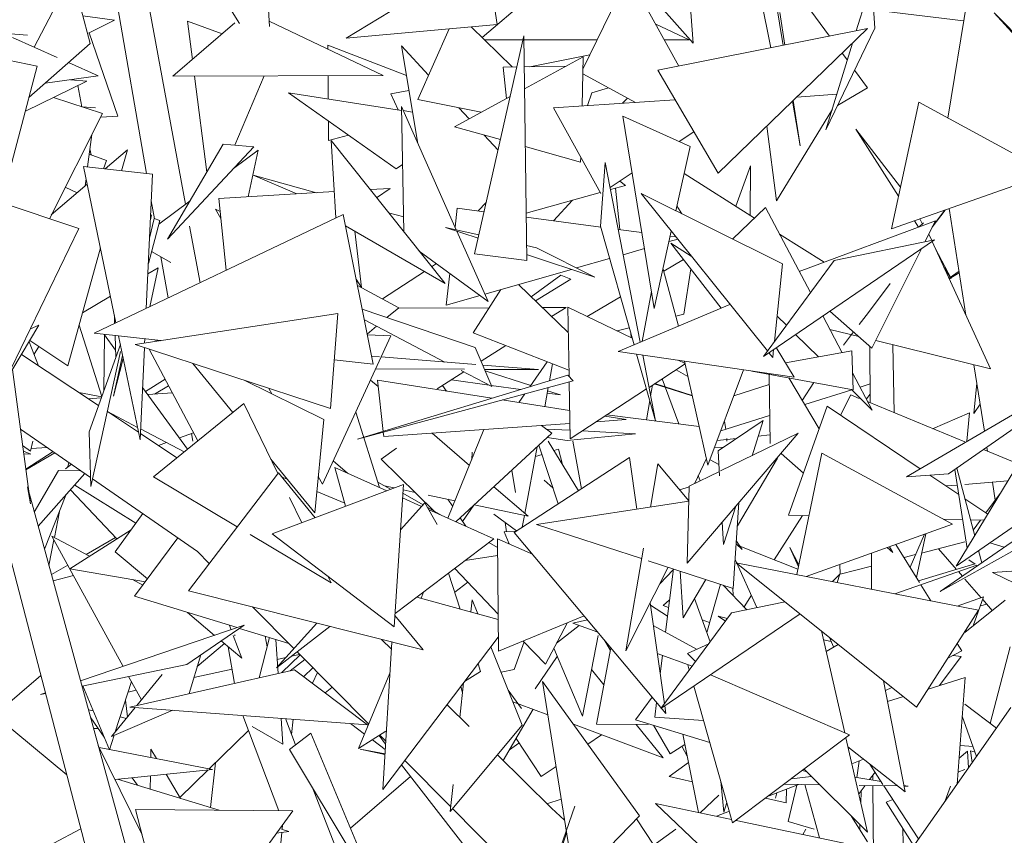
# Model space of a CAD drawing. Header units: millimetres. Extents: x -14485 to 13127, y -18923 to 3272.
# Tile 70 of 119: x 11234 to 11401, y 2556 to 2694. Entities that reach past the tile are written whole.
import ezdxf

# ---------------------------------------------------------------- set-up
doc = ezdxf.new("R2010")
doc.units = ezdxf.units.MM
doc.layers.add('G-IMPT', color=7, linetype='Continuous', lineweight=5)

# ---------------------------------------------------------------- blocks, each defined once
blk = doc.blocks.new('ÁRVORES ORNAMENTAIS - Pequeno e Médio Porte - Ipê-roxo-2865575-CORTE_CALÇADA')
at = {"layer": 'G-IMPT', "color": 253, "true_color": 0xaaaaaa}
for p, q in [((7650.86, 2677.2), (7662.95, 2751.89)), ((7520.99, 2709.26), (7530.85, 2693.24)), ((7535.91, 2692.71), (7535.01, 2708.33)), ((7572.73, 2705.22), (7548.94, 2690.76)), ((7572.73, 2705.22), (7574.48, 2693.08)), ((7515.11, 2667.83), (7509.01, 2703.16)), ((7521.71, 2662.61), (7514.12, 2703.82)), ((7496.09, 2689.21), (7502.49, 2701.57)), ((7505.55, 2689.83), (7502.49, 2701.57)), ((7584.09, 2701.23), (7571.97, 2690.85)), ((7596.76, 2701.43), (7589.02, 2685.48)), ((7596.76, 2701.43), (7605.3, 2686.01)), ((7624.56, 2699.59), (7630.82, 2691.08)), ((7637.94, 2700.43), (7635.34, 2691.97)), ((7638.49, 2692.41), (7637.94, 2700.43)), ((7600.81, 2697.67), (7607.72, 2689.89)), ((7620.85, 2689.1), (7619.04, 2698.27)), ((7621.68, 2697.05), (7622.96, 2689.51)), ((7504.33, 2694.5), (7509.65, 2693.8)), ((7607.72, 2689.89), (7607.33, 2695.12)), ((7623.21, 2689.57), (7622.36, 2695.09)), ((7653.52, 2693.66), (7639.92, 2695.32)), ((7684.16, 2667.13), (7658.7, 2695.03)), ((7658.7, 2695.03), (7685.45, 2667.87)), ((7505.26, 2691.61), (7509.65, 2693.8)), ((7530.05, 2693.33), (7519.56, 2684.28)), ((7527.9, 2691.47), (7522.03, 2693.63)), ((7522.03, 2693.63), (7522.86, 2687.13)), ((7535.86, 2693.6), (7555.16, 2684.44)), ((7548.94, 2690.76), (7574.48, 2693.08)), ((7561.04, 2680.35), (7566.39, 2692.34)), ((7577.02, 2685.87), (7570.12, 2692.68)), ((7601.36, 2693.13), (7607, 2690.48)), ((7637.26, 2692.35), (7601.7, 2685.3)), ((7611.93, 2667.87), (7637.26, 2692.35)), ((7638.49, 2692.41), (7630.19, 2675.23)), ((7496.57, 2685.97), (7470.79, 2691.33)), ((7494.96, 2691.23), (7487.1, 2691.9)), ((7492.41, 2690.86), (7499.97, 2687.46)), ((7510.23, 2677.5), (7505.36, 2691.66)), ((7570.67, 2654.23), (7579.02, 2691.11)), ((7579.02, 2691.11), (7579.51, 2653.06)), ((7607, 2690.48), (7602.83, 2690.48)), ((7505.55, 2689.83), (7495.18, 2680.7)), ((7545.82, 2689.58), (7559.13, 2684.44)), ((7545.82, 2689.58), (7545.83, 2688.87)), ((7561.07, 2672.88), (7558.29, 2689.46)), ((7562.88, 2684.5), (7558.29, 2689.46)), ((7578.88, 2690.46), (7572.38, 2690.45)), ((7591.44, 2690.47), (7579.03, 2690.46)), ((7634.7, 2689.88), (7630.19, 2675.23)), ((7589.07, 2687.55), (7579.14, 2682.16)), ((7580.04, 2685.91), (7590.19, 2687.9)), ((7588.87, 2679.26), (7589.07, 2687.55)), ((7632.95, 2688.19), (7633.82, 2687.01)), ((7496.57, 2685.97), (7490.8, 2664.08)), ((7501.88, 2686.6), (7506.88, 2684.35)), ((7575.51, 2685.84), (7577.84, 2685.88)), ((7576.06, 2680.5), (7575.51, 2685.84)), ((7579.09, 2685.9), (7586.23, 2686.01)), ((7497.9, 2683.1), (7506.88, 2684.35)), ((7555.16, 2684.44), (7519.56, 2684.28)), ((7523.23, 2684.29), (7525.33, 2668.05)), ((7535.03, 2684.35), (7530.03, 2672.62)), ((7545.85, 2684.4), (7545.87, 2680.44)), ((7597.95, 2679.87), (7589, 2684.67)), ((7611.93, 2667.87), (7601.7, 2685.3)), ((7635.06, 2685.32), (7637.26, 2682.33)), ((7494.57, 2678.39), (7504.97, 2683.44)), ((7502.2, 2683.7), (7504.97, 2683.44)), ((7503.46, 2682.71), (7504.14, 2679.12)), ((7593.34, 2682.34), (7590.56, 2681.48)), ((7632.17, 2679.32), (7637.26, 2682.33)), ((7507.63, 2677.97), (7499.34, 2680.71)), ((7557.38, 2668.62), (7539.15, 2681.48)), ((7539.15, 2681.48), (7558.3, 2678.51)), ((7556.46, 2681.3), (7559.56, 2681.9)), ((7556.46, 2681.3), (7557.71, 2678.6)), ((7576.7, 2680.84), (7567.27, 2675.73)), ((7590.56, 2681.48), (7589.81, 2679.33)), ((7596.6, 2680.59), (7595.72, 2679.72)), ((7625.25, 2680.75), (7632.05, 2681.28)), ((7506.43, 2678.93), (7504.13, 2679.12)), ((7558.71, 2657.91), (7558.29, 2679.15)), ((7567.58, 2658.26), (7558.29, 2679.15)), ((7561.04, 2680.35), (7571.79, 2678.18)), ((7569.75, 2677.08), (7568.02, 2678.94)), ((7584.04, 2678.94), (7604.62, 2680.32)), ((7584.04, 2678.94), (7592.07, 2664.4)), ((7624.55, 2680.07), (7625.84, 2672.48)), ((7625.84, 2672.48), (7624.66, 2680.17)), ((7641.3, 2658.43), (7645.93, 2679.88)), ((7668.07, 2667.84), (7645.93, 2679.88)), ((7507.63, 2677.97), (7498.64, 2660.15)), ((7510.23, 2677.5), (7507.33, 2677.37)), ((7558.59, 2678.46), (7560.18, 2678.22)), ((7595.81, 2677.54), (7601.11, 2644.97)), ((7595.81, 2677.54), (7607.17, 2672.4)), ((7621.84, 2663.16), (7631.28, 2678.74)), ((7545.9, 2676.72), (7545.91, 2673.41)), ((7575.05, 2673.56), (7567.27, 2675.73)), ((7621.84, 2663.16), (7620.19, 2675.85)), ((7505.84, 2674.42), (7505.12, 2668.92)), ((7549.33, 2674.3), (7545.91, 2673.41)), ((7574.64, 2671.78), (7572.29, 2674.33)), ((7607.81, 2674.89), (7605.33, 2673.24)), ((7635.25, 2675.31), (7642.5, 2663.97)), ((7635.25, 2675.31), (7642.83, 2665.52)), ((7518.66, 2656.68), (7528.1, 2672.78)), ((7518.66, 2656.68), (7533.25, 2672.34)), ((7533.25, 2672.34), (7528.1, 2672.78)), ((7547.15, 2660.3), (7546.38, 2673.39)), ((7565.67, 2649.18), (7546.38, 2673.39)), ((7588.63, 2669.76), (7579.26, 2672.38)), ((7604.77, 2661.51), (7607.17, 2672.4)), ((7508.33, 2670.01), (7505.4, 2671.1)), ((7505.52, 2671.97), (7505.71, 2670.99)), ((7508.07, 2668.6), (7511.87, 2671.85)), ((7510.88, 2668.29), (7511.87, 2671.85)), ((7534.02, 2671.79), (7529.83, 2668.67)), ((7534.02, 2671.79), (7532.31, 2663.86)), ((7588.63, 2669.76), (7588.65, 2670.59)), ((7516.12, 2667.72), (7504.43, 2669)), ((7504.43, 2669), (7509.91, 2642.51)), ((7508.33, 2670.01), (7507.79, 2668.63)), ((7557.38, 2668.62), (7558.48, 2669.34)), ((7592.79, 2669.66), (7592.01, 2658.87)), ((7592.79, 2669.66), (7598.73, 2639.24)), ((7617.41, 2669.13), (7614.92, 2662.26)), ((7617.41, 2669.13), (7617.35, 2660.72)), ((7516.12, 2667.72), (7515.05, 2644.96)), ((7543.87, 2664.55), (7533.17, 2667.51)), ((7540.58, 2664.36), (7533.17, 2667.51)), ((7597.37, 2667.94), (7593.62, 2665.44)), ((7618.09, 2660.25), (7606.16, 2667.81)), ((7641.3, 2658.43), (7668.07, 2667.84)), ((7498.97, 2660.81), (7505.05, 2666.01)), ((7501.33, 2665.49), (7503.32, 2664.53)), ((7504.86, 2666.93), (7504.7, 2665.71)), ((7593.69, 2665.09), (7596.24, 2665.8)), ((7596.24, 2665.8), (7595.26, 2666.53)), ((7503.62, 2658.47), (7487.75, 2663.83)), ((7527.34, 2663.57), (7546.89, 2664.74)), ((7552.98, 2665.1), (7556.36, 2665.3)), ((7554.08, 2663.72), (7556.36, 2665.3)), ((7579.4, 2661.1), (7591.95, 2664.61)), ((7595.27, 2658.32), (7594.53, 2665.32)), ((7620.28, 2637.75), (7598.87, 2664.43)), ((7598.87, 2664.43), (7622.84, 2652.54)), ((7516.43, 2660.16), (7515.91, 2663.2)), ((7522.47, 2663.18), (7517.17, 2659.22)), ((7528.59, 2651.43), (7527.34, 2663.57)), ((7571.27, 2661.48), (7572.63, 2662.89)), ((7584.02, 2659.8), (7587.27, 2663.3)), ((7604.96, 2662.36), (7605.8, 2661)), ((7548.39, 2660.89), (7506.22, 2640.74)), ((7515.95, 2660.83), (7515.76, 2659.99)), ((7527.68, 2660.2), (7526.81, 2661.8)), ((7527.56, 2661.4), (7526.81, 2661.8)), ((7548.39, 2660.89), (7553.51, 2635.53)), ((7558.66, 2660.48), (7556.1, 2661.18)), ((7567.37, 2658.73), (7567.74, 2661.94)), ((7567.74, 2661.94), (7572.28, 2661.34)), ((7614.43, 2656.72), (7619.97, 2662.06)), ((7627.57, 2647.63), (7619.97, 2662.06)), ((7648.2, 2658.7), (7650.38, 2661.62)), ((7650.35, 2661.61), (7648.27, 2658.84)), ((7653.92, 2643.81), (7651.07, 2661.86)), ((7517.34, 2659.87), (7515.41, 2652.56)), ((7516.37, 2660.18), (7515.61, 2656.86)), ((7517.34, 2659.87), (7516.37, 2660.18)), ((7524.16, 2649.31), (7522.39, 2658.92)), ((7548.78, 2658.96), (7565.67, 2649.18)), ((7579.41, 2660.4), (7592.05, 2658.74)), ((7597.68, 2638.8), (7592.01, 2658.87)), ((7648.74, 2659.78), (7625.68, 2651.22)), ((7645.17, 2659.79), (7645.86, 2658.71)), ((7646.75, 2659.45), (7645.98, 2658.76)), ((7646.54, 2659.26), (7646.1, 2660.11)), ((7648.74, 2659.78), (7646.97, 2656.24)), ((7503.62, 2658.47), (7490.53, 2631.38)), ((7551.5, 2648.49), (7550.39, 2658.03)), ((7571.39, 2657.41), (7565.75, 2658.67)), ((7571.26, 2656.84), (7565.75, 2658.67)), ((7572.97, 2646.16), (7567.69, 2658.03)), ((7595, 2658.35), (7599.02, 2657.82)), ((7601.11, 2644.97), (7604, 2658.04)), ((7603.81, 2657.19), (7604.78, 2657.07)), ((7629.89, 2652.79), (7622.34, 2657.56)), ((7647.62, 2657.54), (7648.11, 2656.47)), ((7581.14, 2655.22), (7579.47, 2655.59)), ((7603.61, 2656.28), (7605.08, 2656.7)), ((7603.94, 2656.01), (7612.42, 2645.02)), ((7603.94, 2656.01), (7607.39, 2653.81)), ((7648.58, 2656.57), (7619.6, 2636.84)), ((7631.59, 2653.06), (7648.58, 2656.57)), ((7648.19, 2656.3), (7658.09, 2634.74)), ((7501.76, 2635.25), (7507.28, 2655.23)), ((7519.21, 2652.75), (7515.95, 2654.63)), ((7561.31, 2654.65), (7572.97, 2646.16)), ((7570.67, 2654.23), (7579.51, 2653.06)), ((7591.07, 2650.25), (7579.49, 2654.1)), ((7581.14, 2655.22), (7591.07, 2650.25)), ((7595.84, 2654.06), (7599.47, 2655.09)), ((7646.39, 2655.08), (7637.98, 2638.23)), ((7651.4, 2650.05), (7648.76, 2655.05)), ((7518.75, 2646.73), (7517.54, 2653.71)), ((7564.2, 2652.55), (7563.4, 2652.02)), ((7587.96, 2651.81), (7593.55, 2653.41)), ((7602.71, 2651.27), (7606.06, 2653.26)), ((7631.59, 2653.06), (7619.6, 2636.84)), ((7621.46, 2639.35), (7622.84, 2652.54)), ((7515.33, 2650.82), (7517.05, 2651.84)), ((7515.66, 2645.25), (7517.05, 2651.84)), ((7562.16, 2651.21), (7555.07, 2646.56)), ((7565.84, 2645.49), (7566.46, 2650.9)), ((7572.43, 2647.37), (7587.11, 2651.56)), ((7585.29, 2650.61), (7580.26, 2646.91)), ((7585.29, 2650.61), (7586.95, 2649.9)), ((7605.22, 2641.98), (7602.62, 2651.62)), ((7606.13, 2644.01), (7607.28, 2651.68)), ((7650.19, 2651.94), (7651.4, 2650.05)), ((7651.05, 2650.08), (7652.74, 2651.26)), ((7652.79, 2650.98), (7651.09, 2649.98)), ((7551.49, 2648.52), (7550.6, 2649.94)), ((7557.82, 2645.08), (7550.82, 2648.85)), ((7586.53, 2640.9), (7578.1, 2648.99)), ((7586.95, 2649.9), (7580.98, 2646.23)), ((7637.4, 2644.26), (7641.08, 2649.18)), ((7565.84, 2645.49), (7571.62, 2647.14)), ((7570.46, 2640.85), (7575.11, 2648.14)), ((7600.64, 2647.85), (7599.06, 2639.38)), ((7504.24, 2644.22), (7508.97, 2647.04)), ((7589.76, 2643.57), (7595.39, 2646.92)), ((7613.93, 2645.65), (7595.01, 2637.67)), ((7547.5, 2644.1), (7513.17, 2638.83)), ((7547.5, 2644.1), (7546.29, 2627.99)), ((7551.63, 2644.83), (7570.79, 2638.33)), ((7555.83, 2643.41), (7557.82, 2645.08)), ((7557.7, 2644.98), (7573.15, 2645.07)), ((7582.14, 2645.12), (7586.17, 2645.14)), ((7583.73, 2643.59), (7586.17, 2645.14)), ((7586.67, 2633.42), (7586.45, 2645.15)), ((7586.45, 2645.15), (7597.37, 2639.92)), ((7606.13, 2644.01), (7604.77, 2643.67)), ((7630.88, 2644.51), (7637.98, 2638.23)), ((7637.4, 2644.26), (7635.85, 2642.24)), ((7490.88, 2632.1), (7496.87, 2642.11)), ((7495.42, 2641.51), (7496.87, 2642.11)), ((7503.66, 2642.14), (7507.51, 2630.02)), ((7509.7, 2642.41), (7509.65, 2643.76)), ((7565.64, 2635.88), (7552, 2643.01)), ((7621.91, 2643.65), (7623.49, 2642.1)), ((7632.93, 2637.46), (7629.65, 2643.68)), ((7506.22, 2640.74), (7517.53, 2639.5)), ((7507.84, 2630.93), (7507.95, 2640.47)), ((7509.85, 2637.86), (7507.95, 2640.47)), ((7552.49, 2640.6), (7554.07, 2641.93)), ((7552.51, 2640.47), (7556.51, 2640.3)), ((7570.46, 2640.85), (7586.65, 2634.48)), ((7596.87, 2641.67), (7594.81, 2641.14)), ((7597.2, 2640), (7597.12, 2640.81)), ((7625.06, 2640.55), (7628.93, 2636.74)), ((7635.76, 2640.2), (7630.85, 2641.4)), ((7634.87, 2640.99), (7633.15, 2638.71)), ((7634.89, 2640.97), (7633.15, 2638.71)), ((7495.2, 2639.31), (7496.82, 2635.24)), ((7495.31, 2639.5), (7501.76, 2635.25)), ((7510.68, 2638.82), (7505.36, 2624.03)), ((7509.89, 2636.64), (7509.77, 2640.35)), ((7510.37, 2640.29), (7514.01, 2622.72)), ((7513.17, 2638.83), (7546.29, 2627.99)), ((7514.81, 2639.8), (7514.77, 2639.07)), ((7516.5, 2639.61), (7517.45, 2639.48)), ((7544.91, 2615.18), (7556.51, 2640.3)), ((7658.09, 2634.74), (7638.62, 2639.5)), ((7641.76, 2627.28), (7641.52, 2638.79)), ((7506.96, 2628.49), (7493.92, 2637.17)), ((7496.85, 2638.49), (7496.04, 2637.2)), ((7510.71, 2637.66), (7505.66, 2614.77)), ((7514.74, 2638.31), (7514.01, 2622.72)), ((7515.56, 2638.04), (7523.8, 2622.54)), ((7573.59, 2631.73), (7570.79, 2638.33)), ((7571.77, 2636.03), (7575.97, 2638.68)), ((7595.01, 2637.67), (7624.81, 2633.29)), ((7601.32, 2625.93), (7598.13, 2637.21)), ((7621.18, 2636.62), (7620.51, 2637.45)), ((7621.18, 2636.62), (7621.32, 2638)), ((7621.78, 2638.32), (7624.81, 2633.29)), ((7634.59, 2637.76), (7623.35, 2635.73)), ((7634.82, 2631.16), (7634.59, 2637.76)), ((7637.71, 2628.95), (7637.65, 2638.53)), ((7652.28, 2601.3), (7674.62, 2638.22)), ((7511.05, 2636.99), (7509.48, 2630.1)), ((7511.16, 2636.48), (7509.48, 2630.1)), ((7529.71, 2627.34), (7522.96, 2635.62)), ((7546.91, 2636.26), (7553.51, 2635.53)), ((7554.54, 2636.76), (7553.24, 2636.87)), ((7570.87, 2635.46), (7554.87, 2636.74)), ((7580.02, 2631.69), (7582.96, 2635.93)), ((7583.9, 2635.56), (7583.37, 2632.7)), ((7599.15, 2637.06), (7601.32, 2625.93)), ((7600.22, 2631.58), (7606.33, 2635.55)), ((7605.16, 2636.18), (7606.32, 2635.62)), ((7610.21, 2618.41), (7606.22, 2636.02)), ((7495.43, 2611.84), (7492.4, 2634.63)), ((7553.92, 2634.7), (7568.94, 2634.65)), ((7564.34, 2631.33), (7568.87, 2634.19)), ((7573.59, 2631.73), (7568.41, 2634.43)), ((7581.5, 2634.62), (7572.05, 2635.37)), ((7572.35, 2634.64), (7581.5, 2634.62)), ((7572.46, 2634.39), (7580.18, 2631.92)), ((7606.82, 2633.41), (7604.82, 2634.57)), ((7610.21, 2618.41), (7616.25, 2634.55)), ((7634.82, 2631.16), (7617.63, 2634.35)), ((7620.74, 2622.06), (7620.56, 2633.8)), ((7638.05, 2627.74), (7634.72, 2634.07)), ((7657.03, 2624.16), (7655.25, 2635.43)), ((7518.24, 2633), (7514.94, 2630.87)), ((7531.65, 2632.78), (7545.11, 2626.16)), ((7586.45, 2633.64), (7550.82, 2622.8)), ((7550.82, 2622.8), (7587.37, 2632.7)), ((7553.06, 2632.83), (7554.35, 2631.72)), ((7555.2, 2624.13), (7554.23, 2632.79)), ((7554.23, 2632.79), (7573.59, 2629.73)), ((7573.12, 2631.97), (7566.75, 2632.85)), ((7586.45, 2633.64), (7587.37, 2632.7)), ((7586.86, 2622.89), (7586.68, 2632.51)), ((7601.12, 2632.16), (7607.55, 2630.16)), ((7607.54, 2630.2), (7601.22, 2632.23)), ((7605.29, 2625.4), (7602.45, 2633.02)), ((7629.06, 2624.55), (7623.92, 2633.18)), ((7626.19, 2629.37), (7628.14, 2632.4)), ((7637.69, 2632.16), (7636, 2631.63)), ((7643.85, 2616.44), (7671.08, 2632.37)), ((7655.75, 2632.27), (7655.25, 2627.16)), ((7507.5, 2629.98), (7503.64, 2630.7)), ((7522.05, 2621.11), (7514.42, 2631.58)), ((7515.3, 2630.38), (7519.47, 2630.68)), ((7518.84, 2631.87), (7516.45, 2630.46)), ((7535.79, 2631.42), (7536.32, 2630.48)), ((7565.26, 2631.91), (7565.91, 2630.95)), ((7578.51, 2631.23), (7573.51, 2631.92)), ((7578.16, 2629.01), (7579.18, 2630.48)), ((7583.15, 2631.56), (7582.55, 2628.31)), ((7585.24, 2630.3), (7582.98, 2630.61)), ((7583.05, 2631), (7585.24, 2630.3)), ((7586.86, 2622.89), (7599.8, 2631.31)), ((7600.5, 2630.17), (7600.79, 2631.95)), ((7614.61, 2630.17), (7620.59, 2632.08)), ((7634.57, 2631.18), (7626.6, 2628.68)), ((7634.52, 2631.22), (7638.05, 2627.74)), ((7637.7, 2630.46), (7637.06, 2629.62)), ((7505.24, 2629.64), (7507.43, 2629.8)), ((7516.3, 2616.44), (7531.58, 2628.85)), ((7537.35, 2617), (7531.58, 2628.85)), ((7575.37, 2629.45), (7586.77, 2627.65)), ((7599.82, 2626.09), (7600.36, 2629.34)), ((7632.65, 2626.89), (7634.43, 2630.31)), ((7635.85, 2629.72), (7634.43, 2630.31)), ((7653.73, 2622.34), (7637.33, 2629.11)), ((7669.6, 2629.92), (7650.95, 2616.92)), ((7513.57, 2624.81), (7508.47, 2627.5)), ((7513.75, 2623.98), (7508.47, 2627.49)), ((7554.55, 2614.63), (7550.55, 2627.39)), ((7623.85, 2609.94), (7630.42, 2628.38)), ((7646.17, 2617.8), (7630.42, 2628.38)), ((7654.53, 2627.27), (7648.27, 2624.59)), ((7654.06, 2622.45), (7654.53, 2627.27)), ((7656.31, 2628.73), (7655.25, 2627.16)), ((7543.6, 2610.32), (7545.11, 2626.16)), ((7555.3, 2623.24), (7586.81, 2625.46)), ((7591.29, 2625.77), (7596.36, 2626.13)), ((7592.73, 2626.71), (7596.36, 2626.13)), ((7608.73, 2624.96), (7593.09, 2626.94)), ((7611.93, 2620.85), (7619.58, 2625.96)), ((7620.66, 2626.82), (7612.39, 2624.23)), ((7613.23, 2624.49), (7612.99, 2625.83)), ((7619.58, 2625.96), (7617.67, 2620)), ((7687.68, 2625.92), (7652.28, 2601.3)), ((7505.61, 2616.32), (7493.74, 2624.52)), ((7505.66, 2614.77), (7505.36, 2624.03)), ((7520.25, 2619.65), (7514.06, 2623.77)), ((7521.49, 2620.65), (7514.09, 2624.54)), ((7520.66, 2623.02), (7523.08, 2623.9)), ((7522.94, 2622.45), (7522.71, 2623.77)), ((7555.3, 2623.24), (7555.21, 2623.99)), ((7563.49, 2623.82), (7569.79, 2618.37)), ((7566.15, 2609.43), (7572.26, 2624.43)), ((7583.74, 2623.8), (7567.52, 2608.81)), ((7583.74, 2623.8), (7581.99, 2625.12)), ((7582.78, 2624.53), (7586.83, 2624.31)), ((7588.87, 2624.2), (7597.94, 2623.71)), ((7606.66, 2601.8), (7625.51, 2623.8)), ((7625.51, 2623.8), (7612.35, 2617.42)), ((7495.42, 2620.78), (7495.84, 2622.45)), ((7517.14, 2621.72), (7518.5, 2622.22)), ((7586.33, 2622.59), (7582.97, 2623.1)), ((7583.15, 2622.45), (7588.27, 2614.08)), ((7586.33, 2622.59), (7597.94, 2623.71)), ((7587.3, 2622.45), (7588.77, 2614.41)), ((7611.77, 2622.57), (7615.04, 2622.93)), ((7613.39, 2622.95), (7613.41, 2622.45)), ((7618.74, 2623.34), (7620.71, 2623.55)), ((7495.42, 2620.78), (7494.11, 2621.73)), ((7494.24, 2620.77), (7495.49, 2620.28)), ((7499.26, 2620.71), (7494.65, 2617.73)), ((7499.56, 2620.5), (7494.66, 2617.61)), ((7495.53, 2621.21), (7498.27, 2621.39)), ((7557.42, 2621.3), (7554.85, 2619.44)), ((7570.27, 2620.63), (7570.19, 2619.34)), ((7581.29, 2621.54), (7579.18, 2610.24)), ((7584.86, 2611.86), (7581.58, 2621.81)), ((7584.11, 2620.87), (7584.91, 2621.13)), ((7585.56, 2618.5), (7584.91, 2621.13)), ((7612.74, 2621.39), (7611.34, 2621.43)), ((7611.93, 2620.85), (7612.18, 2616.6)), ((7625.25, 2599.87), (7629.52, 2620.46)), ((7651.64, 2608.42), (7629.52, 2620.46)), ((7662.75, 2618.61), (7656.87, 2621.04)), ((7657.57, 2620.75), (7657.46, 2621.46)), ((7494.3, 2620.33), (7495.49, 2620.28)), ((7501.93, 2618.86), (7501.79, 2618.12)), ((7543.6, 2610.32), (7536.16, 2619.44)), ((7549.13, 2617.06), (7546.73, 2619.12)), ((7563.85, 2610.62), (7554.85, 2619.44)), ((7596.89, 2619.7), (7577.4, 2607)), ((7580.98, 2619.86), (7582.1, 2620.23)), ((7596.89, 2619.7), (7598.14, 2610.95)), ((7609.95, 2619.55), (7607.9, 2615.26)), ((7610.56, 2619.33), (7612.06, 2618.54)), ((7615.2, 2608.12), (7621.99, 2619.61)), ((7622.6, 2620.41), (7626.39, 2617.05)), ((7496.08, 2610.45), (7500.21, 2617.52)), ((7504, 2617.43), (7500.21, 2617.52)), ((7502.38, 2618.55), (7501.36, 2617.81)), ((7522.19, 2597.13), (7537.44, 2617.11)), ((7543.65, 2609.51), (7537.44, 2617.11)), ((7548.81, 2611.45), (7546.99, 2618.03)), ((7546.99, 2618.03), (7555.78, 2614.08)), ((7576.98, 2617.56), (7577.61, 2613.78)), ((7601.74, 2618.62), (7600.48, 2611.31)), ((7601.74, 2618.62), (7606.97, 2612.39)), ((7612.14, 2617.32), (7607.05, 2614.85)), ((7654.1, 2604.31), (7652.03, 2617.67)), ((7655.4, 2606.45), (7652.38, 2617.91)), ((7496.74, 2608.06), (7504.66, 2616.97)), ((7523.72, 2603.79), (7505.95, 2616.08)), ((7516.3, 2616.44), (7530.46, 2607.97)), ((7538.02, 2616.4), (7538.96, 2616.01)), ((7544.18, 2616.48), (7544.91, 2615.18)), ((7556.44, 2614.33), (7554.27, 2615.53)), ((7582.47, 2615.84), (7583.98, 2614.52)), ((7608.9, 2615.75), (7608.56, 2616.64)), ((7643.85, 2616.44), (7650.95, 2616.92)), ((7652.69, 2613.42), (7647.8, 2616.71)), ((7653.73, 2615.15), (7661.03, 2615.76)), ((7658.88, 2612.47), (7658.4, 2615.54)), ((7512.37, 2551.13), (7494.91, 2614.73)), ((7494.91, 2614.73), (7495.43, 2611.84)), ((7510.04, 2605.92), (7502.23, 2614.24)), ((7502.95, 2615.04), (7513.29, 2608.61)), ((7558.63, 2615.15), (7536.38, 2606.77)), ((7543.94, 2613.92), (7548.67, 2611.95)), ((7557.03, 2614.55), (7555.42, 2614.89)), ((7557.07, 2591), (7558.63, 2615.15)), ((7560.61, 2613.79), (7558.57, 2614.23)), ((7573.96, 2614.76), (7579.76, 2609.74)), ((7605.44, 2614.22), (7607.04, 2614.74)), ((7606.66, 2601.8), (7607.05, 2614.85)), ((7650.52, 2614.88), (7652.44, 2615.04)), ((7504.85, 2553.38), (7489.52, 2612.19)), ((7501.43, 2613.33), (7497.81, 2604.16)), ((7541.4, 2608.66), (7539.33, 2612.91)), ((7558.48, 2612.87), (7561.7, 2611.42)), ((7558.53, 2613.69), (7561.96, 2611.71)), ((7567.35, 2612.37), (7562.81, 2613.33)), ((7566.16, 2612.62), (7566.96, 2611.42)), ((7606.97, 2612.31), (7581.16, 2608.34)), ((7657.61, 2610.11), (7653.75, 2612.7)), ((7659.72, 2613.6), (7657.29, 2610.32)), ((7500.34, 2610.57), (7499.49, 2606.17)), ((7558.13, 2607.45), (7562.24, 2612.02)), ((7564.34, 2608.34), (7562.24, 2612.02)), ((7562.64, 2611.32), (7565.11, 2609.89)), ((7562.88, 2610.89), (7573.96, 2605.92)), ((7568.65, 2608.88), (7570.57, 2611.62)), ((7579.76, 2609.74), (7570.62, 2611.67)), ((7614.94, 2611.47), (7612.85, 2604.95)), ((7615.46, 2612.08), (7614.5, 2597.54)), ((7669.97, 2611.09), (7649.53, 2597)), ((7509.78, 2603.75), (7514.45, 2610.21)), ((7568.25, 2609.48), (7569.2, 2608.06)), ((7573.91, 2610.13), (7577.79, 2607.26)), ((7579.12, 2609.87), (7578.75, 2607.88)), ((7612.63, 2608.77), (7612.85, 2604.95)), ((7626.25, 2609.87), (7621.43, 2602.39)), ((7623.85, 2609.94), (7627.32, 2609.85)), ((7650.09, 2609.26), (7653.35, 2609.18)), ((7654.69, 2609.14), (7656.99, 2609.08)), ((7656.39, 2609.1), (7655.14, 2607.42)), ((7512.47, 2607.47), (7502.12, 2600.86)), ((7577.78, 2607.24), (7575.66, 2607.11)), ((7576.52, 2605.08), (7575.66, 2607.11)), ((7576.07, 2607.13), (7575.87, 2608.68)), ((7581.16, 2608.34), (7598.97, 2602.57)), ((7626.85, 2599.55), (7651.64, 2608.42)), ((7669.7, 2608.26), (7649.53, 2597)), ((7499.41, 2605.77), (7498.57, 2601.39)), ((7511.14, 2584.31), (7499.07, 2606.39)), ((7505.42, 2602.97), (7499.07, 2606.39)), ((7509.84, 2606.13), (7504.86, 2603.27)), ((7513.08, 2596.19), (7520.41, 2606.09)), ((7532.66, 2606.65), (7546.37, 2598.46)), ((7557.07, 2591), (7536.38, 2606.77)), ((7557.21, 2593.27), (7573.96, 2605.92)), ((7580.47, 2603.35), (7574.53, 2605.95)), ((7574.53, 2605.95), (7574.71, 2586.88)), ((7603.07, 2576.36), (7577.4, 2607)), ((7615.03, 2605.56), (7616.01, 2604.1)), ((7644.45, 2601.11), (7646.91, 2606.73)), ((7645.51, 2599.4), (7647.1, 2606.79)), ((7653.73, 2605.43), (7646.4, 2603.51)), ((7509.78, 2603.75), (7515.26, 2599.14)), ((7525.73, 2601.77), (7523.72, 2603.79)), ((7573.1, 2605.28), (7574.54, 2604.45)), ((7599.27, 2604.33), (7596.28, 2586.98)), ((7616.01, 2604.1), (7615, 2605.08)), ((7625.44, 2600.8), (7615.61, 2604.69)), ((7625.6, 2601.54), (7624.07, 2604.48)), ((7624.07, 2604.48), (7625.52, 2601.18)), ((7640.58, 2604.46), (7641.51, 2603.64)), ((7641.51, 2603.64), (7640.94, 2604.59)), ((7642.05, 2604.99), (7646.06, 2598.52)), ((7652.31, 2600.76), (7649.25, 2604.26)), ((7656.6, 2601.87), (7656.06, 2603.93)), ((7660.41, 2604.49), (7657.95, 2605.24)), ((7569.08, 2602.24), (7574.55, 2603.1)), ((7600.1, 2602.21), (7614.5, 2597.54)), ((7614.82, 2602.41), (7618.5, 2594.27)), ((7637.93, 2597.62), (7637.89, 2603.5)), ((7637.93, 2597.38), (7637.91, 2603.51)), ((7645.38, 2603.25), (7643.44, 2602.74)), ((7654.41, 2602.35), (7655.48, 2601.64)), ((7501.75, 2601.49), (7498.98, 2599.91)), ((7502.12, 2600.86), (7514.91, 2598.66)), ((7574.65, 2593.14), (7567.3, 2600.89)), ((7596.28, 2586.98), (7603.48, 2601.11)), ((7602.05, 2598.3), (7604.33, 2600.65)), ((7603.01, 2590.11), (7604.35, 2600.83)), ((7605.52, 2600.45), (7605.99, 2592.56)), ((7645.55, 2577.41), (7614.99, 2601.88)), ((7614.99, 2601.88), (7656.05, 2593.83)), ((7632.55, 2601.59), (7632.63, 2599.92)), ((7637.9, 2601.29), (7632.63, 2599.92)), ((7655.74, 2601.47), (7641.84, 2596.62)), ((7645.88, 2598.81), (7655.4, 2601.69)), ((7670.86, 2601.08), (7658.42, 2600.23)), ((7502.72, 2599.71), (7499.28, 2598.81)), ((7514.48, 2598.08), (7512.7, 2599.04)), ((7546.37, 2598.46), (7545.82, 2599.58)), ((7566.27, 2600.11), (7568.24, 2594.04)), ((7605.99, 2592.56), (7609.83, 2599.05)), ((7631.31, 2598.68), (7632.52, 2599.95)), ((7632.11, 2598.52), (7632.52, 2599.95)), ((7653.31, 2599.6), (7652.63, 2600.38)), ((7656.5, 2595.96), (7653.73, 2599.12)), ((7673.94, 2592.62), (7658.42, 2600.23)), ((7522.19, 2597.13), (7561.95, 2587.11)), ((7569.51, 2598.56), (7567.32, 2596.87)), ((7612.33, 2598.24), (7610.02, 2590.05)), ((7612.77, 2598.1), (7616.81, 2593.92)), ((7614.43, 2597.56), (7614.48, 2596.33)), ((7646.28, 2598.16), (7647.98, 2595.41)), ((7513.08, 2596.19), (7530.44, 2590.88)), ((7574.66, 2592.27), (7560.9, 2596.06)), ((7562.04, 2596.92), (7561.61, 2595.87)), ((7570.05, 2593.54), (7570.26, 2595.6)), ((7571.21, 2593.22), (7570.26, 2595.6)), ((7603.7, 2595.62), (7602.6, 2594.61)), ((7607.91, 2595.8), (7610.59, 2588.49)), ((7617.56, 2596.36), (7616.32, 2594.43)), ((7656.91, 2596.1), (7652.43, 2594.54)), ((7660.53, 2595.52), (7653.73, 2590.06)), ((7656.91, 2596.1), (7655.12, 2591.18)), ((7658.38, 2593.8), (7656.75, 2595.67)), ((7540.05, 2587.34), (7533.05, 2594.4)), ((7600.4, 2595.07), (7602.84, 2578)), ((7600.46, 2594.7), (7603.35, 2592.82)), ((7603.53, 2594.27), (7602.6, 2594.61)), ((7614.21, 2593.39), (7623.27, 2595.24)), ((7645.55, 2577.41), (7656.05, 2593.83)), ((7657.44, 2594.88), (7656.36, 2594.59)), ((7522.03, 2593.45), (7526.63, 2589.58)), ((7561.95, 2587.11), (7557.19, 2592.93)), ((7589.25, 2592.86), (7574.71, 2586.88)), ((7589.81, 2592.2), (7587.29, 2591.64)), ((7614.21, 2593.39), (7602.24, 2577.18)), ((7625.82, 2593.21), (7602.24, 2577.18)), ((7610.49, 2591.73), (7609.24, 2592.19)), ((7613.16, 2591.97), (7611.92, 2592.8)), ((7613.51, 2592.45), (7611.92, 2592.8)), ((7531.66, 2591.29), (7503.93, 2581.85)), ((7521.93, 2584.66), (7531.66, 2591.29)), ((7529.16, 2591.27), (7529.43, 2590.54)), ((7530.86, 2590.75), (7539.2, 2588.2)), ((7537.13, 2584.09), (7543.93, 2591.65)), ((7546.15, 2591.09), (7537.13, 2584.09)), ((7582.66, 2584.69), (7586.33, 2591.66)), ((7584.53, 2588.25), (7588.39, 2591.25)), ((7591.55, 2590.12), (7587.29, 2591.64)), ((7600.95, 2591.25), (7608.26, 2587.22)), ((7529.79, 2589.58), (7531.26, 2585.7)), ((7530.01, 2589.58), (7530.09, 2589.65)), ((7535.92, 2589.2), (7534.2, 2582.4)), ((7535.53, 2587.63), (7535.2, 2589.42)), ((7537, 2588.87), (7537.39, 2583.12)), ((7556.58, 2587.21), (7554.88, 2588.89)), ((7574.69, 2589.28), (7555.13, 2563.44)), ((7591.61, 2589.58), (7588.98, 2575.86)), ((7592.69, 2588.75), (7593.69, 2587.03)), ((7633.37, 2573.06), (7629.42, 2590.32)), ((7631.08, 2588.55), (7629.76, 2588.84)), ((7630.77, 2589.24), (7631.49, 2587.61)), ((7523.69, 2584.3), (7528.32, 2588.17)), ((7527.76, 2588.64), (7531.26, 2585.7)), ((7530.01, 2581.45), (7528.95, 2587.64)), ((7555.13, 2563.44), (7556.65, 2588.45)), ((7578.75, 2574.38), (7573.44, 2587.64)), ((7579.05, 2588.49), (7577.4, 2583.77)), ((7582.66, 2584.69), (7578.93, 2588.62)), ((7588.98, 2575.86), (7584.07, 2587.38)), ((7593.77, 2587.47), (7591.3, 2574.52)), ((7606.73, 2586.53), (7610.34, 2588.16)), ((7632.26, 2588.05), (7630.21, 2586.87)), ((7652.45, 2588.2), (7653.24, 2586.93)), ((7661.39, 2587.61), (7658.02, 2574.67)), ((7522.33, 2579.72), (7524.27, 2586.26)), ((7537.23, 2585.51), (7538.69, 2585.82)), ((7538.02, 2583.26), (7541.12, 2586.26)), ((7539.42, 2583.58), (7541.9, 2585.47)), ((7539.63, 2586.03), (7541.04, 2586.34)), ((7552.75, 2574.54), (7540.6, 2586.78)), ((7584.65, 2586.01), (7580.91, 2580.53)), ((7607.55, 2584.38), (7601.63, 2586.51)), ((7602.12, 2583.05), (7602.51, 2586.19)), ((7606.73, 2586.53), (7608.12, 2585.15)), ((7653.09, 2585.97), (7649.46, 2581.09)), ((7650.85, 2585.69), (7653.24, 2586.93)), ((7653.09, 2585.97), (7651.76, 2586.16)), ((7501.57, 2565.96), (7479.16, 2584.56)), ((7521.93, 2584.66), (7504.17, 2580.99)), ((7540.19, 2583.75), (7512.26, 2577.44)), ((7523.13, 2582.42), (7529.6, 2583.84)), ((7552.52, 2574.43), (7540.19, 2583.75)), ((7541.75, 2582.58), (7543.29, 2584.07)), ((7571.26, 2584.75), (7571.68, 2583.45)), ((7577.4, 2583.77), (7575.17, 2583.32)), ((7590.5, 2583.78), (7592.58, 2581.22)), ((7607.05, 2583.7), (7606.8, 2584.57)), ((7489.38, 2576.08), (7497.19, 2582.78)), ((7514.23, 2578.64), (7512.06, 2582.62)), ((7513.48, 2577.72), (7517.77, 2582.94)), ((7544.07, 2583.29), (7543.22, 2581.46)), ((7556.33, 2583.17), (7551.03, 2570.4)), ((7571.68, 2583.45), (7568.99, 2581.75)), ((7610.65, 2582.9), (7634.19, 2572.7)), ((7653.8, 2582.43), (7647.52, 2580.49)), ((7653.8, 2582.43), (7652.41, 2564.38)), ((7504.32, 2581.02), (7508.81, 2570.19)), ((7512.54, 2581.75), (7509.78, 2573.21)), ((7546.47, 2580.72), (7545.34, 2579.86)), ((7568.2, 2575.66), (7568.81, 2581.51)), ((7568.36, 2580.92), (7568.63, 2579.82)), ((7598.59, 2559.01), (7582.19, 2581.74)), ((7582.19, 2581.74), (7587.56, 2547.98)), ((7614.39, 2557.8), (7607.82, 2580.98)), ((7639.97, 2581.88), (7643.59, 2563.06)), ((7640.29, 2580.22), (7641.35, 2580.77)), ((7497.96, 2579.82), (7497.15, 2579.54)), ((7497.99, 2579.71), (7497.15, 2579.54)), ((7511.97, 2579.98), (7513.34, 2580.28)), ((7578.64, 2577.21), (7576.38, 2580.3)), ((7600.77, 2579.12), (7597.94, 2575.28)), ((7643.32, 2579.2), (7640.64, 2578.37)), ((7509.17, 2572.47), (7513.2, 2577.37)), ((7511.52, 2578.6), (7511.9, 2575.79)), ((7552.52, 2574.43), (7512.26, 2577.44)), ((7569.76, 2574.11), (7566.02, 2577.83)), ((7577.17, 2578.34), (7578.06, 2578)), ((7578.23, 2577.94), (7583.09, 2576.13)), ((7601.2, 2575.71), (7601.51, 2578.22)), ((7602.89, 2577.63), (7603.07, 2576.36)), ((7636.75, 2542.07), (7661.52, 2577.36)), ((7659.07, 2573.87), (7653.73, 2577.91)), ((7506.08, 2576.77), (7505.28, 2576.94)), ((7507.93, 2572.31), (7505.65, 2575.59)), ((7509.17, 2572.47), (7519.54, 2576.9)), ((7511.68, 2575.52), (7510.61, 2575.76)), ((7537.52, 2559.87), (7531.41, 2576.01)), ((7537.91, 2575.52), (7538.21, 2571.16)), ((7540.36, 2571.04), (7538.64, 2575.47)), ((7575.52, 2568.39), (7580.61, 2577.05)), ((7601.2, 2575.71), (7609.47, 2575.16)), ((7653.29, 2575.9), (7655.71, 2569.08)), ((7506.15, 2573.78), (7506.89, 2573.81)), ((7538.21, 2571.16), (7533.01, 2574.14)), ((7539.93, 2575.37), (7539.67, 2572.81)), ((7552.05, 2572.86), (7549.64, 2574.65)), ((7566.56, 2559.76), (7578.75, 2574.38)), ((7587.41, 2574.52), (7602.6, 2568.85)), ((7600.1, 2574.45), (7591.3, 2574.52)), ((7610.52, 2571.45), (7597.94, 2575.28)), ((7598.05, 2574.47), (7602.6, 2568.85)), ((7600.99, 2574.36), (7603.79, 2569.49)), ((7509.6, 2572.65), (7508.81, 2570.19)), ((7525.73, 2566.98), (7532.38, 2573.45)), ((7542.91, 2573.03), (7539.34, 2570.25)), ((7542.91, 2573.03), (7551.82, 2551.73)), ((7555.65, 2573.32), (7551.03, 2570.4)), ((7554.49, 2572.59), (7555.6, 2571.15)), ((7555.63, 2571.63), (7554.61, 2572.66)), ((7577.69, 2572.08), (7581.97, 2565.64)), ((7592.15, 2572.75), (7589.84, 2571.14)), ((7608.61, 2559.58), (7605.95, 2572.84)), ((7614.39, 2557.8), (7634.19, 2572.7)), ((7637.21, 2556.23), (7633.56, 2572.22)), ((7506.93, 2570.93), (7514.37, 2555.76)), ((7507.09, 2570.6), (7526.29, 2566.87)), ((7555.55, 2570.26), (7553.37, 2571.88)), ((7578.18, 2571.34), (7576.58, 2570.19)), ((7606.3, 2571.11), (7603.79, 2569.49)), ((7605.79, 2570.78), (7606.7, 2569.12)), ((7643.59, 2563.06), (7633.91, 2570.7)), ((7655.11, 2570.76), (7652.91, 2570.94)), ((7515.85, 2570.29), (7515.82, 2568.91)), ((7515.85, 2570.29), (7516.8, 2568.72)), ((7539.34, 2570.25), (7550.63, 2551.45)), ((7555.49, 2569.37), (7551.28, 2570.28)), ((7551.28, 2570.28), (7555.5, 2569.52)), ((7583.68, 2560.29), (7574.56, 2569.35)), ((7654.18, 2569.94), (7652.74, 2568.76)), ((7654.18, 2569.94), (7654.33, 2567.12)), ((7654.97, 2568.02), (7654.68, 2569.99)), ((7654.68, 2569.99), (7655.46, 2569.8)), ((7526.77, 2567.99), (7525.94, 2560.4)), ((7558.32, 2567.64), (7575.28, 2545.74)), ((7566.64, 2560.53), (7558.87, 2568.37)), ((7584.47, 2567.39), (7581.97, 2565.64)), ((7606.92, 2568.02), (7603.62, 2565.67)), ((7634.57, 2567.81), (7636.58, 2568.59)), ((7635.4, 2565.51), (7635.8, 2568.29)), ((7639.85, 2564.34), (7637.61, 2567.77)), ((7509.76, 2565.17), (7526.29, 2566.87)), ((7513.57, 2564.18), (7512.67, 2565.47)), ((7515.76, 2565.79), (7515.71, 2563.53)), ((7518.4, 2566.06), (7520.86, 2561.95)), ((7520.75, 2562.13), (7525.54, 2566.8)), ((7559.84, 2565.68), (7549.65, 2556.92)), ((7603.62, 2565.67), (7607.57, 2564.78)), ((7624.36, 2565.29), (7627.72, 2565.66)), ((7626.93, 2566.46), (7626.2, 2566.68)), ((7626.49, 2566.9), (7637.21, 2556.23)), ((7635.08, 2565.56), (7639.55, 2564.81)), ((7638.52, 2566.38), (7637.6, 2565.14)), ((7638.15, 2565.04), (7638.14, 2565.86)), ((7652.56, 2566.38), (7653.73, 2566.87)), ((7510.19, 2565.21), (7527.39, 2559.95)), ((7548.22, 2550.89), (7543.14, 2563.93)), ((7566.56, 2559.76), (7567.03, 2564.29)), ((7612.88, 2559.63), (7612.38, 2564.89)), ((7620.59, 2562.39), (7625.56, 2564.32)), ((7623.11, 2564.36), (7629.13, 2564.26)), ((7623.78, 2558.04), (7625.29, 2564.21)), ((7629.1, 2555.27), (7626.62, 2564.3)), ((7635.85, 2564.16), (7642.32, 2564.06)), ((7636.86, 2564.14), (7635.85, 2562.79)), ((7638.29, 2544.26), (7638.15, 2564.12)), ((7645.89, 2555.09), (7640.01, 2564.09)), ((7643.37, 2564.16), (7644.12, 2564.03)), ((7643.4, 2564.04), (7644.12, 2564.03)), ((7651.3, 2564.04), (7650.42, 2561.55)), ((7612.03, 2562.53), (7608.91, 2559.51)), ((7621.63, 2561.98), (7621.9, 2562.9)), ((7623.53, 2563.53), (7623.47, 2561.2)), ((7636.15, 2563.19), (7636.09, 2561.16)), ((7582.92, 2561.04), (7585.36, 2561.81)), ((7587.66, 2560.66), (7584.21, 2550.68)), ((7626.47, 2537.21), (7601.32, 2561.11)), ((7614.22, 2558.4), (7601.32, 2561.11)), ((7613.41, 2561.25), (7612.88, 2559.63)), ((7619.97, 2561.99), (7623.47, 2561.2)), ((7640.38, 2561.31), (7641.52, 2561.78)), ((7645.07, 2553.92), (7640.38, 2561.31)), ((7513.25, 2560.08), (7539.88, 2559.85)), ((7513.25, 2560.08), (7520.32, 2532.92)), ((7539.88, 2559.85), (7531.46, 2548.25)), ((7575.08, 2552.03), (7566.95, 2560.22)), ((7585.92, 2558.28), (7583.68, 2560.29)), ((7598.59, 2559.01), (7588.03, 2548.13)), ((7611.66, 2558.93), (7613.83, 2559.77)), ((7637.22, 2554.62), (7634.55, 2558.88)), ((7538.13, 2557.43), (7538.06, 2556.72)), ((7598.08, 2558.48), (7601.03, 2554.05)), ((7633.77, 2554.28), (7614.98, 2558.24)), ((7623.78, 2558.04), (7628.2, 2556.72)), ((7635.96, 2557.47), (7635.94, 2556.72)), ((7489.02, 2548.91), (7503.85, 2556.72)), ((7537.13, 2556.06), (7539.18, 2556.35)), ((7538.01, 2556.19), (7537.71, 2553.21)), ((7537.97, 2556.72), (7539.18, 2556.35)), ((7584.51, 2550.79), (7586.27, 2556.11)), ((7604.74, 2556.72), (7596.29, 2550.65)), ((7626.3, 2555.85), (7626.78, 2556.72)), ((7643.34, 2551.46), (7643.23, 2556.72))]:
    blk.add_line(p, q, dxfattribs=at)

msp = doc.modelspace()

# ---------------------------------------------------------------- block references
at = {"layer": 'G-IMPT', "color": 253, "true_color": 0xaaaaaa}
msp.add_blockref('ÁRVORES ORNAMENTAIS - Pequeno e Médio Porte - Ipê-roxo-2865575-CORTE_CALÇADA', (3740.319, 0), dxfattribs=at)

doc.saveas('drawing.dxf')
